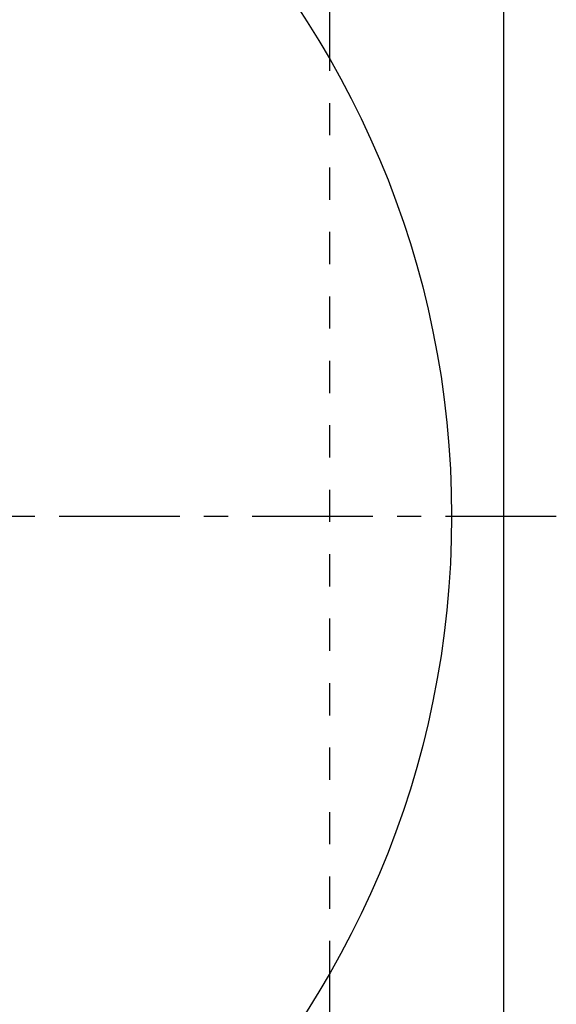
# Model space of a CAD drawing. Header units: millimetres. Extents: x 177 to 372, y 82 to 318.
# Tile 40 of 41: x 321 to 372, y 143 to 237. Entities that reach past the tile are written whole.
import ezdxf

# ---------------------------------------------------------------- set-up
doc = ezdxf.new("R2010")
doc.units = ezdxf.units.MM
doc.header["$LTSCALE"] = 30.734
doc.linetypes.add('CENTER', pattern=[0.6, 0.375, -0.075, 0.075, -0.075])
doc.linetypes.add('HIDDEN', pattern=[0.2, 0.1, -0.1])
doc.layers.get('0').update_dxf_attribs({"linetype": 'CONTINUOUS'})
doc.layers.add('DEFAULT_1', color=7, linetype='CENTER')
doc.layers.add('DEFAULT_2', color=8, linetype='HIDDEN')

msp = doc.modelspace()

# ---------------------------------------------------------------- linework, layer by layer
at = {"color": 7, "linetype": 'CONTINUOUS'}
for p, q in [((350.218, 233.171), (350.218, 292.097)), ((366.843, 87.097), (366.843, 292.097)), ((350.218, 87.097), (350.218, 146.022))]:
    msp.add_line(p, q, dxfattribs=at)
msp.add_circle((274.343, 189.597), 87.5, dxfattribs=at)
at = {"layer": 'DEFAULT_1', "color": 2, "linetype": 'CENTER'}
msp.add_line((176.843, 189.597), (371.843, 189.597), dxfattribs=at)
at = {"layer": 'DEFAULT_2', "color": 8, "linetype": 'HIDDEN'}
msp.add_line((350.218, 146.022), (350.218, 233.171), dxfattribs=at)

doc.saveas('drawing.dxf')
